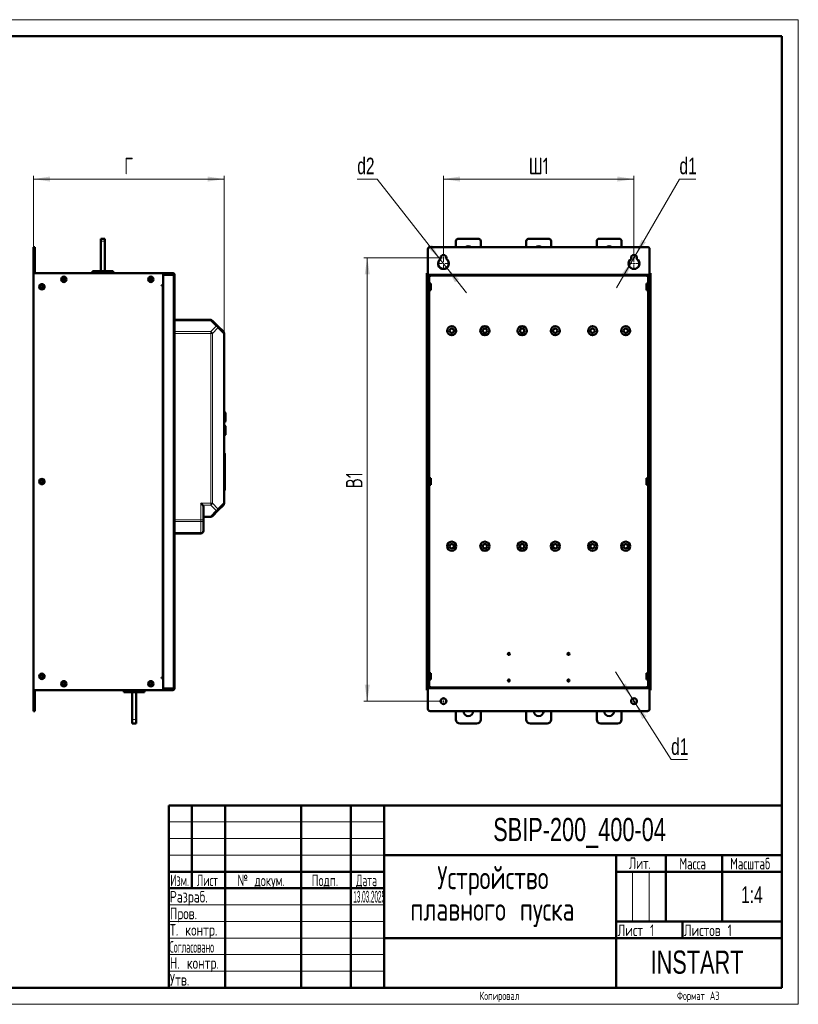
# Model space of a CAD drawing. Header units: millimetres. Extents: x 0 to 420, y 0 to 297.
# Tile 12 of 12: x 185 to 420, y 0 to 297. Entities that reach past the tile are written whole.
import ezdxf

# ---------------------------------------------------------------- set-up
doc = ezdxf.new("R2010")
doc.units = ezdxf.units.MM
doc.styles.add('SLDTEXTSTYLE0', font='TXT', dxfattribs={"width": 0.7, "bigfont": 'bigfont'})
doc.styles.add('SLDTEXTSTYLE1', font='TXT', dxfattribs={"width": 0.7})
doc.styles.add('SLDTEXTSTYLE2', font='TXT', dxfattribs={"width": 0.579176, "bigfont": 'bigfont'})
doc.styles.add('SLDTEXTSTYLE3', font='TXT', dxfattribs={"width": 0.646923, "bigfont": 'bigfont'})
doc.styles.add('SLDTEXTSTYLE4', font='TXT', dxfattribs={"width": 0.570891, "bigfont": 'bigfont'})
doc.styles.add('SLDTEXTSTYLE5', font='TXT', dxfattribs={"width": 0.585996, "bigfont": 'bigfont'})
doc.styles.add('SLDTEXTSTYLE6', font='TXT', dxfattribs={"width": 0.326651})
doc.styles.add('SLDTEXTSTYLE7', font='TXT', dxfattribs={"width": 0.485474, "bigfont": 'bigfont'})
doc.dimstyles.new('SLDDIMSTYLE0', dxfattribs={"dimtxt": 5, "dimasz": 5, "dimexe": 0, "dimexo": 0.0625, "dimgap": 1.25, "dimtad": 2, "dimdec": 1, "dimlfac": 4, "dimrnd": 1e-09, "dimzin": 12, "dimdsep": 46, "dimtxsty": 'SLDTEXTSTYLE1', "dimsah": 1, "dimcen": 0.09, "dimadec": 0, "dimazin": 3, "dimtfac": 1, "dimtdec": 3, "dimtofl": 0, "dimtmove": 0, "dimatfit": 3, "dimfxl": 0, "dimfrac": 2, "dimtolj": 1, "dimtzin": 12, "dimarcsym": 0})
doc.dimstyles.new('SLDDIMSTYLE1', dxfattribs={"dimtxt": 5, "dimasz": 5, "dimexe": 0, "dimexo": 0.0625, "dimgap": 1.25, "dimtad": 0, "dimtih": 1, "dimtoh": 1, "dimdec": 1, "dimlfac": 4, "dimrnd": 1e-09, "dimzin": 12, "dimdsep": 46, "dimtxsty": 'SLDTEXTSTYLE1', "dimsah": 1, "dimcen": 0, "dimadec": 0, "dimazin": 3, "dimtfac": 1, "dimtdec": 3, "dimtmove": 0, "dimatfit": 3, "dimfxl": 0, "dimfrac": 2, "dimtolj": 1, "dimtzin": 12, "dimarcsym": 0})

# ---------------------------------------------------------------- blocks, each defined once
blk = doc.blocks.new('SW_NOTE_0')
at = {"color": 0, "linetype": 'Continuous', "lineweight": 0, "char_height": 7, "attachment_point": 2, "style": 'SLDTEXTSTYLE0'}
for s, insert in [('Устройство', (21.44, 9)), ('плавного пуска', (21.31, -0.5))]:
    blk.add_mtext(s, dxfattribs=dict(at, insert=insert))
blk = doc.blocks.new('_D_2')
at = {"color": 7, "linetype": 'Continuous', "lineweight": 0}
for p, q in [((189.21, 228.44), (189.21, 249.93)), ((246.71, 202.38), (246.71, 249.93)), ((189.21, 248.93), (246.71, 248.93))]:
    blk.add_line(p, q, dxfattribs=at)
at = {"color": 7, "linetype": 'Continuous', "lineweight": 18}
for points in [[(189.21, 248.93), (194.21, 248.16), (194.21, 249.7)], [(246.71, 248.93), (241.71, 249.7), (241.71, 248.16)]]:
    blk.add_solid(points, dxfattribs=at)
at = {"color": 7, "linetype": 'Continuous', "lineweight": 18, "insert": (216.54, 255.38), "char_height": 5, "attachment_point": 1, "style": 'SLDTEXTSTYLE0'}
blk.add_mtext('Г', dxfattribs=at)
blk = doc.blocks.new('_D_3')
at = {"color": 7, "linetype": 'Continuous', "lineweight": 0}
for p, q in [((312.91, 226.32), (312.91, 249.93)), ((370.41, 226.32), (370.41, 249.93)), ((312.91, 248.93), (370.41, 248.93))]:
    blk.add_line(p, q, dxfattribs=at)
at = {"color": 7, "linetype": 'Continuous', "lineweight": 18}
for points in [[(312.91, 248.93), (317.91, 248.16), (317.91, 249.7)], [(370.41, 248.93), (365.41, 249.7), (365.41, 248.16)]]:
    blk.add_solid(points, dxfattribs=at)
at = {"color": 7, "linetype": 'Continuous', "lineweight": 18, "insert": (338.64, 255.38), "char_height": 5, "attachment_point": 1, "style": 'SLDTEXTSTYLE0'}
blk.add_mtext('Ш1', dxfattribs=at)
blk = doc.blocks.new('_D_4')
at = {"color": 7, "linetype": 'Continuous', "lineweight": 0}
for p, q in [((311.77, 225.18), (288.91, 225.18)), ((289.91, 225.18), (289.91, 91.43)), ((311.77, 91.43), (288.91, 91.43))]:
    blk.add_line(p, q, dxfattribs=at)
at = {"color": 7, "linetype": 'Continuous', "lineweight": 18}
for points in [[(289.91, 225.18), (289.14, 220.18), (290.68, 220.18)], [(289.91, 91.43), (290.68, 96.43), (289.14, 96.43)]]:
    blk.add_solid(points, dxfattribs=at)
at = {"color": 7, "linetype": 'Continuous', "lineweight": 18, "insert": (283.46, 155.64), "char_height": 5, "attachment_point": 1, "rotation": 90, "style": 'SLDTEXTSTYLE0'}
blk.add_mtext('В1', dxfattribs=at)
blk = doc.blocks.new('_D_5')
at = {"color": 7, "linetype": 'Continuous', "lineweight": 0}
for p, q in [((370.85, 225.94), (384.12, 248.93)), ((384.12, 248.93), (389.09, 248.93)), ((369.97, 224.42), (370.85, 225.94)), ((369.97, 224.42), (365.16, 216.1))]:
    blk.add_line(p, q, dxfattribs=at)
at = {"color": 7, "linetype": 'Continuous', "lineweight": 18}
for points in [[(370.85, 225.94), (374.01, 229.88), (372.68, 230.65)], [(369.97, 224.42), (366.81, 220.48), (368.14, 219.71)]]:
    blk.add_solid(points, dxfattribs=at)
at = {"color": 7, "linetype": 'Continuous', "lineweight": 18, "insert": (384.12, 255.38), "char_height": 5, "attachment_point": 1, "style": 'SLDTEXTSTYLE1'}
blk.add_mtext('d1', dxfattribs=at)
blk = doc.blocks.new('_D_6')
at = {"color": 7, "linetype": 'Continuous', "lineweight": 0}
for p, q in [((292.93, 248.93), (286.89, 248.93)), ((311.91, 224.71), (292.93, 248.93)), ((313.91, 222.15), (311.91, 224.71)), ((313.91, 222.15), (319.84, 214.58))]:
    blk.add_line(p, q, dxfattribs=at)
at = {"color": 7, "linetype": 'Continuous', "lineweight": 18}
for points in [[(311.91, 224.71), (309.43, 229.12), (308.22, 228.17)], [(313.91, 222.15), (316.39, 217.74), (317.6, 218.69)]]:
    blk.add_solid(points, dxfattribs=at)
at = {"color": 7, "linetype": 'Continuous', "lineweight": 18, "insert": (286.89, 255.38), "char_height": 5, "attachment_point": 1, "style": 'SLDTEXTSTYLE1'}
blk.add_mtext('d2', dxfattribs=at)
blk = doc.blocks.new('_D_7')
at = {"color": 7, "linetype": 'Continuous', "lineweight": 0}
for p, q in [((369.94, 92.17), (364.79, 100.29)), ((369.94, 92.17), (370.88, 90.69)), ((370.88, 90.69), (381.61, 73.8)), ((381.61, 73.8), (386.58, 73.8))]:
    blk.add_line(p, q, dxfattribs=at)
at = {"color": 7, "linetype": 'Continuous', "lineweight": 18}
for points in [[(369.94, 92.17), (367.91, 96.8), (366.61, 95.98)], [(370.88, 90.69), (372.91, 86.06), (374.21, 86.88)]]:
    blk.add_solid(points, dxfattribs=at)
at = {"color": 7, "linetype": 'Continuous', "lineweight": 18, "insert": (381.61, 80.24), "char_height": 5, "attachment_point": 1, "style": 'SLDTEXTSTYLE1'}
blk.add_mtext('d1', dxfattribs=at)
blk = doc.blocks.new('SW_CENTERMARKSYMBOL_6')
at = {"color": 0, "linetype": 'Continuous', "lineweight": 18}
for p, q in [((-0.5, 0), (-1.125, 0)), ((0, 0), (-0.25, 0)), ((0, 0.5), (0, 1.125)), ((0, 0), (0, 0.25)), ((0, 0), (0, -0.25)), ((0, 0), (0.25, 0)), ((0.5, 0), (1.125, 0)), ((0, -0.5), (0, -1.125))]:
    blk.add_line(p, q, dxfattribs=at)
blk = doc.blocks.new('SW_CENTERMARKSYMBOL_7')
at = {"color": 0, "linetype": 'Continuous', "lineweight": 18}
for p, q in [((-0.5, 0), (-1.125, 0)), ((0, 0), (-0.25, 0)), ((0, 0.5), (0, 1.125)), ((0, 0), (0, 0.25)), ((0, 0), (0, -0.25)), ((0, 0), (0.25, 0)), ((0.5, 0), (1.125, 0)), ((0, -0.5), (0, -1.125))]:
    blk.add_line(p, q, dxfattribs=at)
blk = doc.blocks.new('SW_CENTERMARKSYMBOL_8')
at = {"color": 0, "linetype": 'Continuous', "lineweight": 18}
for p, q in [((-0.5, 0), (-1.125, 0)), ((0, 0), (-0.25, 0)), ((0, 0.5), (0, 1.125)), ((0, 0), (0, 0.25)), ((0, 0), (0, -0.25)), ((0, 0), (0.25, 0)), ((0.5, 0), (1.125, 0)), ((0, -0.5), (0, -1.125))]:
    blk.add_line(p, q, dxfattribs=at)
blk = doc.blocks.new('SW_CENTERMARKSYMBOL_9')
at = {"color": 0, "linetype": 'Continuous', "lineweight": 18}
for p, q in [((-0.5, 0), (-1.875, 0)), ((0, 0), (-0.25, 0)), ((0, 0.5), (0, 1.875)), ((0, 0), (0, 0.25)), ((0, 0), (0, -0.25)), ((0, 0), (0.25, 0)), ((0.5, 0), (1.875, 0)), ((0, -0.5), (0, -1.875))]:
    blk.add_line(p, q, dxfattribs=at)
blk = doc.blocks.new('SW_CENTERMARKSYMBOL_10')
at = {"color": 0, "linetype": 'Continuous', "lineweight": 18}
for p, q in [((-0.5, 0), (-1.125, 0)), ((0, 0), (-0.25, 0)), ((0, 0.5), (0, 1.125)), ((0, 0), (0, 0.25)), ((0, 0), (0, -0.25)), ((0, 0), (0.25, 0)), ((0.5, 0), (1.125, 0)), ((0, -0.5), (0, -1.125))]:
    blk.add_line(p, q, dxfattribs=at)
blk = doc.blocks.new('SW_CENTERMARKSYMBOL_11')
at = {"color": 0, "linetype": 'Continuous', "lineweight": 18}
for p, q in [((-0.5, 0), (-1.875, 0)), ((0, 0), (-0.25, 0)), ((0, 0.5), (0, 1.875)), ((0, 0), (0, 0.25)), ((0, 0), (0, -0.25)), ((0, 0), (0.25, 0)), ((0.5, 0), (1.875, 0)), ((0, -0.5), (0, -1.875))]:
    blk.add_line(p, q, dxfattribs=at)

msp = doc.modelspace()

# ---------------------------------------------------------------- linework, layer by layer
at = {"color": 7, "linetype": 'Continuous', "lineweight": 18}
for p, q in [((0, 297), (420, 297)), ((420, 297), (420, 0)), ((230, 55), (295, 55)), ((230, 50), (295, 50)), ((230, 45), (295, 45)), ((370, 40), (370, 25)), ((375, 40), (375, 25)), ((230, 30), (295, 30)), ((230, 25), (295, 25)), ((230, 20), (295, 20)), ((230, 15), (295, 15)), ((230, 10), (295, 10)), ((0, 0), (420, 0))]:
    msp.add_line(p, q, dxfattribs=at)
at = {"color": 7, "linetype": 'Continuous', "lineweight": 50}
for p, q in [((415, 292), (20, 292)), ((415, 5), (415, 292)), ((209.464, 230.931), (210.714, 230.931)), ((209.464, 230.931), (209.464, 230.181)), ((209.464, 230.181), (209.464, 221.181)), ((210.714, 230.181), (210.714, 230.931)), ((210.714, 221.181), (210.714, 230.181)), ((316.659, 228.431), (316.659, 230.181)), ((317.409, 230.931), (323.409, 230.931)), ((324.159, 230.181), (324.159, 228.431)), ((337.909, 228.431), (337.909, 230.181)), ((338.659, 230.931), (344.659, 230.931)), ((345.409, 230.181), (345.409, 228.431)), ((359.159, 228.431), (359.159, 230.181)), ((359.909, 230.931), (365.909, 230.931)), ((366.659, 230.181), (366.659, 228.431)), ((189.589, 228.431), (189.214, 228.431)), ((189.214, 228.431), (189.214, 227.806)), ((189.214, 220.556), (189.214, 227.806)), ((189.589, 228.431), (189.589, 227.806)), ((189.589, 227.806), (189.589, 220.556)), ((308.222, 227.806), (308.222, 220.231)), ((374.472, 228.431), (308.847, 228.431)), ((375.097, 220.231), (375.097, 227.806)), ((312.034, 224.8), (312.034, 225.181)), ((313.784, 225.181), (313.784, 224.8)), ((369.534, 224.8), (369.534, 225.181)), ((371.284, 225.181), (371.284, 224.8)), ((189.214, 220.556), (228.339, 220.556)), ((189.214, 94.806), (189.214, 220.556)), ((206.964, 220.556), (206.964, 221.181)), ((213.214, 221.181), (206.964, 221.181)), ((213.214, 221.181), (213.214, 220.556)), ((214.248, 220.556), (214.248, 220.581)), ((214.283, 220.556), (214.283, 220.581)), ((214.387, 220.581), (214.283, 220.581)), ((214.387, 220.556), (214.387, 220.581)), ((214.488, 220.556), (214.488, 220.581)), ((215.55, 220.581), (214.488, 220.581)), ((215.55, 220.556), (215.55, 220.581)), ((216.196, 220.556), (216.196, 220.581)), ((216.783, 220.581), (216.783, 220.556)), ((216.818, 220.581), (216.814, 220.581)), ((216.818, 220.556), (216.818, 220.581)), ((231.289, 220.556), (228.339, 220.556)), ((228.339, 220.556), (228.339, 220.079)), ((228.339, 220.256), (231.289, 220.256)), ((228.339, 220.079), (231.289, 220.079)), ((228.339, 95.282), (228.339, 220.079)), ((228.639, 220.131), (228.639, 220.079)), ((231.289, 220.256), (231.289, 220.556)), ((231.414, 220.131), (231.714, 220.131)), ((231.714, 220.131), (231.714, 95.231)), ((307.909, 220.079), (307.922, 220.079)), ((307.909, 220.079), (307.909, 95.282)), ((307.922, 220.556), (307.922, 94.806)), ((307.922, 220.556), (308.222, 220.556)), ((308.222, 94.806), (308.222, 220.556)), ((375.097, 219.806), (308.222, 219.806)), ((375.397, 220.556), (375.097, 220.556)), ((375.097, 220.556), (375.097, 94.806)), ((375.397, 94.806), (375.397, 220.556)), ((375.409, 220.079), (375.397, 220.079)), ((375.409, 95.282), (375.409, 220.079)), ((228.339, 216.956), (227.839, 216.956)), ((227.839, 216.956), (227.839, 216.806)), ((308.834, 219.618), (308.222, 219.618)), ((308.222, 219.431), (308.222, 95.931)), ((308.222, 219.431), (308.597, 219.431)), ((308.284, 219.431), (308.284, 219.618)), ((308.584, 219.618), (308.584, 219.431)), ((308.597, 219.431), (308.597, 95.931)), ((308.597, 219.431), (308.647, 219.431)), ((309.097, 217.418), (308.597, 217.418)), ((308.647, 219.431), (308.834, 219.431)), ((308.834, 219.431), (308.834, 219.618)), ((309.097, 215.443), (309.097, 217.418)), ((374.722, 217.418), (374.222, 217.418)), ((374.222, 217.418), (374.222, 216.431)), ((375.097, 219.618), (374.484, 219.618)), ((374.484, 219.618), (374.484, 219.431)), ((374.484, 219.431), (374.672, 219.431)), ((374.722, 219.431), (374.672, 219.431)), ((374.722, 95.931), (374.722, 219.431)), ((375.097, 219.431), (374.722, 219.431)), ((374.734, 219.431), (374.734, 219.618)), ((375.034, 219.618), (375.034, 219.431)), ((375.097, 95.931), (375.097, 219.431)), ((227.839, 216.806), (227.989, 216.806)), ((228.339, 216.806), (227.989, 216.806)), ((308.597, 215.443), (309.097, 215.443)), ((374.222, 216.431), (374.222, 215.443)), ((374.222, 215.443), (374.722, 215.443)), ((231.714, 206.431), (242.653, 206.431)), ((243.183, 206.211), (244.839, 204.556)), ((244.839, 204.556), (246.494, 202.9)), ((246.714, 202.37), (246.714, 151.116)), ((246.716, 197.318), (246.714, 197.318)), ((246.716, 196.131), (246.716, 195.6)), ((246.714, 195.6), (246.716, 195.6)), ((246.716, 192.231), (246.714, 192.231)), ((246.716, 192.231), (246.716, 191.731)), ((246.716, 191.731), (246.716, 186.933)), ((246.714, 184.231), (246.716, 184.231)), ((246.716, 186.757), (246.716, 184.731)), ((246.716, 184.731), (246.716, 184.231)), ((246.97, 178.565), (246.714, 178.578)), ((246.714, 175.683), (246.97, 175.696)), ((247.089, 177.331), (247.114, 177.331)), ((247.089, 176.881), (247.114, 176.881)), ((246.97, 174.565), (246.714, 174.578)), ((246.714, 171.683), (246.97, 171.696)), ((246.716, 170.911), (246.714, 170.911)), ((246.716, 170.911), (246.716, 170.381)), ((246.714, 169.193), (246.716, 169.193)), ((246.964, 166.095), (246.714, 166.095)), ((246.964, 161.781), (246.714, 161.781)), ((246.964, 157.974), (246.714, 157.974)), ((309.097, 158.668), (308.597, 158.668)), ((309.097, 156.693), (309.097, 158.668)), ((374.722, 158.668), (374.222, 158.668)), ((374.222, 158.668), (374.222, 157.681)), ((374.222, 157.681), (374.222, 156.693)), ((246.714, 155.14), (246.964, 155.14)), ((308.597, 156.693), (309.097, 156.693)), ((374.222, 156.693), (374.722, 156.693)), ((240.464, 150.056), (240.464, 146.116)), ((244.839, 148.931), (243.183, 147.275)), ((246.494, 150.586), (244.839, 148.931)), ((242.653, 147.056), (240.464, 147.056)), ((240.464, 146.116), (240.464, 142.806)), ((231.714, 142.056), (239.714, 142.056)), ((227.989, 98.556), (227.839, 98.556)), ((227.839, 98.556), (227.839, 98.406)), ((227.839, 98.406), (228.339, 98.406)), ((227.989, 98.556), (228.339, 98.556)), ((309.097, 99.918), (308.597, 99.918)), ((309.097, 97.943), (309.097, 99.918)), ((374.722, 99.918), (374.222, 99.918)), ((374.222, 99.918), (374.222, 98.931)), ((374.222, 98.931), (374.222, 97.943)), ((231.289, 95.282), (228.339, 95.282)), ((228.339, 95.282), (228.339, 94.806)), ((228.339, 95.106), (231.289, 95.106)), ((231.289, 94.806), (231.289, 95.106)), ((231.414, 95.231), (231.714, 95.231)), ((307.909, 95.282), (307.922, 95.282)), ((308.222, 95.931), (308.597, 95.931)), ((308.222, 95.743), (308.834, 95.743)), ((308.222, 95.556), (375.097, 95.556)), ((308.222, 95.131), (308.222, 89.056)), ((308.284, 95.743), (308.284, 95.931)), ((308.584, 95.931), (308.584, 95.743)), ((308.597, 97.943), (309.097, 97.943)), ((308.597, 95.931), (308.647, 95.931)), ((308.834, 95.931), (308.647, 95.931)), ((308.834, 95.743), (308.834, 95.931)), ((374.222, 97.943), (374.722, 97.943)), ((374.484, 95.931), (374.484, 95.743)), ((374.672, 95.931), (374.484, 95.931)), ((374.484, 95.743), (375.097, 95.743)), ((374.722, 95.931), (374.672, 95.931)), ((375.097, 95.931), (374.722, 95.931)), ((374.734, 95.743), (374.734, 95.931)), ((375.034, 95.931), (375.034, 95.743)), ((375.097, 89.056), (375.097, 95.131)), ((375.409, 95.282), (375.397, 95.282)), ((228.339, 94.806), (189.214, 94.806)), ((189.214, 89.056), (189.214, 94.806)), ((189.589, 94.806), (189.589, 89.056)), ((216.464, 94.181), (216.464, 94.806)), ((216.464, 94.181), (222.714, 94.181)), ((218.964, 85.931), (218.964, 94.181)), ((220.214, 94.181), (220.214, 85.931)), ((222.714, 94.806), (222.714, 94.181)), ((223.748, 94.806), (223.748, 94.781)), ((224.36, 94.806), (224.36, 94.781)), ((224.36, 94.781), (226.062, 94.781)), ((226.179, 94.806), (226.179, 94.781)), ((226.179, 94.781), (226.283, 94.781)), ((226.283, 94.806), (226.283, 94.781)), ((228.339, 94.806), (231.289, 94.806)), ((307.922, 94.806), (308.222, 94.806)), ((375.397, 94.806), (375.097, 94.806)), ((189.214, 89.056), (189.214, 88.431)), ((189.214, 88.431), (189.589, 88.431)), ((189.589, 89.056), (189.589, 88.431)), ((308.847, 88.431), (374.472, 88.431)), ((316.659, 88.431), (316.659, 85.931)), ((324.159, 85.931), (324.159, 88.431)), ((337.909, 88.431), (337.909, 85.931)), ((345.409, 85.931), (345.409, 88.431)), ((359.159, 88.431), (359.159, 85.931)), ((366.659, 85.931), (366.659, 88.431)), ((218.964, 84.681), (218.964, 85.931)), ((218.964, 84.681), (220.214, 84.681)), ((220.214, 84.681), (220.214, 85.931)), ((317.909, 84.681), (322.909, 84.681)), ((339.159, 84.681), (344.159, 84.681)), ((360.409, 84.681), (365.409, 84.681)), ((230, 60), (415, 60)), ((230, 60), (230, 5)), ((237, 35), (237, 60)), ((247, 60), (247, 5)), ((270, 60), (270, 5)), ((285, 60), (285, 5)), ((295, 60), (295, 5)), ((295, 45), (415, 45)), ((365, 45), (365, 5)), ((380, 45), (380, 25)), ((397, 45), (397, 25)), ((230, 40), (295, 40)), ((365, 40), (415, 40)), ((230, 35), (295, 35)), ((365, 25), (415, 25)), ((385, 25), (385, 20)), ((295, 20), (415, 20)), ((20, 5), (415, 5))]:
    msp.add_line(p, q, dxfattribs=at)
at = {"color": 9, "linetype": 'Continuous', "lineweight": 18}
for p, q in [((209.464, 230.181), (210.714, 230.181)), ((189.214, 227.806), (189.589, 227.806)), ((231.289, 220.079), (231.289, 95.282)), ((375.097, 220.231), (308.222, 220.231)), ((308.222, 219.756), (375.097, 219.756)), ((308.647, 217.418), (308.647, 219.431)), ((374.672, 219.431), (374.672, 217.418)), ((227.989, 98.556), (227.989, 216.806)), ((308.647, 158.668), (308.647, 215.443)), ((374.672, 215.443), (374.672, 158.668)), ((242.653, 206.211), (231.714, 206.211)), ((242.653, 206.211), (244.308, 204.556)), ((231.714, 202.9), (242.653, 202.9)), ((242.653, 202.37), (231.714, 202.37)), ((244.308, 204.556), (242.653, 202.9)), ((242.653, 202.37), (242.653, 151.116)), ((243.183, 202.37), (242.653, 202.37)), ((244.839, 204.025), (243.183, 202.37)), ((243.183, 202.37), (243.183, 151.116)), ((246.494, 202.37), (244.839, 204.025)), ((246.494, 202.37), (246.494, 151.116)), ((246.714, 196.131), (246.716, 196.131)), ((246.714, 191.731), (246.716, 191.731)), ((246.716, 184.731), (246.714, 184.731)), ((246.97, 175.696), (246.97, 178.565)), ((246.97, 173.131), (246.97, 174.565)), ((246.97, 171.696), (246.97, 173.131)), ((246.716, 170.381), (246.714, 170.381)), ((246.964, 156.283), (246.714, 156.283)), ((308.647, 99.918), (308.647, 156.693)), ((374.672, 156.693), (374.672, 99.918)), ((239.714, 151.116), (242.653, 151.116)), ((239.714, 146.116), (239.714, 151.116)), ((242.653, 150.586), (240.244, 150.586)), ((242.653, 151.116), (243.183, 151.116)), ((242.653, 150.586), (244.308, 148.931)), ((244.308, 148.931), (242.653, 147.275)), ((243.183, 151.116), (244.839, 149.461)), ((244.839, 149.461), (246.494, 151.116)), ((231.714, 146.116), (239.714, 146.116)), ((231.714, 145.586), (239.714, 145.586)), ((239.714, 146.116), (240.464, 146.116)), ((239.714, 145.586), (239.714, 142.275)), ((242.653, 147.275), (240.464, 147.275)), ((231.714, 142.275), (239.714, 142.275)), ((375.097, 95.606), (308.222, 95.606)), ((308.222, 95.131), (375.097, 95.131)), ((308.647, 95.931), (308.647, 97.943)), ((374.672, 97.943), (374.672, 95.931)), ((226.062, 94.806), (226.062, 94.781)), ((189.589, 89.056), (189.214, 89.056)), ((220.214, 85.931), (218.964, 85.931))]:
    msp.add_line(p, q, dxfattribs=at)
at = {"color": 7, "linetype": 'Continuous', "lineweight": 50, "flags": 128}
msp.add_lwpolyline([(228.339, 220.131), (228.347, 220.214), (228.357, 220.256)], dxfattribs=at)
at = {"color": 7, "linetype": 'Continuous', "lineweight": 50}
for centre, radius in [((191.714, 216.431), 0.812), ((191.714, 216.431), 0.562), ((191.714, 216.431), 0.412), ((198.339, 218.681), 0.812), ((198.339, 218.681), 0.563), ((198.339, 218.681), 0.4), ((224.589, 218.681), 0.812), ((224.589, 218.681), 0.562), ((224.589, 218.681), 0.4), ((315.409, 203.181), 1.375), ((315.409, 203.181), 0.65), ((325.409, 203.181), 1.375), ((325.409, 203.181), 0.65), ((336.659, 203.181), 1.375), ((336.659, 203.181), 0.65), ((346.659, 203.181), 1.375), ((346.659, 203.181), 0.65), ((357.909, 203.181), 1.375), ((357.909, 203.181), 0.65), ((367.909, 203.181), 1.375), ((367.909, 203.181), 0.65), ((191.714, 157.681), 0.813), ((191.714, 157.681), 0.562), ((191.714, 157.681), 0.412), ((315.409, 138.181), 1.375), ((315.409, 138.181), 0.65), ((325.409, 138.181), 1.375), ((325.409, 138.181), 0.65), ((336.659, 138.181), 1.375), ((336.659, 138.181), 0.65), ((346.659, 138.181), 1.375), ((346.659, 138.181), 0.65), ((357.909, 138.181), 1.375), ((357.909, 138.181), 0.65), ((367.909, 138.181), 1.375), ((367.909, 138.181), 0.65), ((332.659, 105.681), 0.312), ((350.659, 105.681), 0.312), ((191.714, 98.931), 0.812), ((191.714, 98.931), 0.562), ((191.714, 98.931), 0.412), ((198.339, 96.681), 0.813), ((198.339, 96.681), 0.562), ((198.339, 96.681), 0.4), ((224.589, 96.681), 0.813), ((224.589, 96.681), 0.562), ((224.589, 96.681), 0.4), ((332.659, 97.681), 0.313), ((350.659, 97.681), 0.312), ((312.909, 91.431), 0.875), ((370.409, 91.431), 0.875)]:
    msp.add_circle(centre, radius, dxfattribs=at)
for centre, radius, start, end in [((317.409, 230.181), 0.75, 90, 180), ((323.409, 230.181), 0.75, 0, 90), ((338.659, 230.181), 0.75, 90, 180), ((344.659, 230.181), 0.75, 0, 90), ((359.909, 230.181), 0.75, 90, 180), ((365.909, 230.181), 0.75, 0, 90), ((308.847, 227.806), 0.625, 90, 180), ((312.909, 225.181), 0.875, 0, 180), ((320.409, 227.181), 1.5, 56.44269, 123.55731), ((341.659, 227.181), 1.5, 56.44269, 123.55731), ((362.909, 227.181), 1.5, 56.44269, 123.55731), ((370.409, 225.181), 0.875, 0, 180), ((374.472, 227.806), 0.625, 0, 90), ((312.909, 223.431), 1.625, 122.57897, 57.42103), ((370.409, 223.431), 1.625, 122.57897, 57.42103), ((228.389, 220.106), 0.05, 180, 212.38013), ((228.764, 220.131), 0.125, 90, 180), ((242.653, 205.681), 0.75, 45, 90), ((245.964, 202.37), 0.75, 0, 45), ((246.964, 178.44), 0.125, 0, 87), ((246.964, 175.821), 0.125, 273, 0), ((246.964, 174.44), 0.125, 0, 87), ((246.964, 171.821), 0.125, 273, 0), ((245.964, 151.116), 0.75, 315, 360), ((242.653, 147.806), 0.75, 270, 315.00001), ((239.714, 142.806), 0.75, 270, 360), ((228.389, 95.256), 0.05, 147.61987, 180), ((308.847, 89.056), 0.625, 180, 270), ((320.409, 88.431), 1.5, 180, 0), ((341.659, 88.431), 1.5, 180, 0), ((362.909, 88.431), 1.5, 180, 0), ((374.472, 89.056), 0.625, 270, 0), ((317.909, 85.931), 1.25, 180, 270), ((322.909, 85.931), 1.25, 270, 0), ((339.159, 85.931), 1.25, 180, 270), ((344.159, 85.931), 1.25, 270, 0), ((360.409, 85.931), 1.25, 180, 270), ((365.409, 85.931), 1.25, 270, 0)]:
    msp.add_arc(centre, radius, start, end, dxfattribs=at)
at = {"color": 9, "linetype": 'Continuous', "lineweight": 18}
for centre, radius, start, end in [((244.458, 204.29), 0.464, 325.14306, 34.85694), ((243.744, 150.025), 1.232, 297.27378, 332.72622)]:
    msp.add_arc(centre, radius, start, end, dxfattribs=at)
at = {"color": 7, "linetype": 'Continuous', "lineweight": 50}
for points, knots in [([(214.488, 220.581), (214.473, 220.581), (214.444, 220.581), (214.407, 220.581), (214.39, 220.581), (214.388, 220.581), (214.387, 220.581)], [0, 0, 0, 0, 0.2689364, 0.5392011, 0.8080127, 1, 1, 1, 1]), ([(216.196, 220.581), (216.179, 220.581), (216.096, 220.581), (215.943, 220.581), (215.753, 220.581), (215.608, 220.581), (215.569, 220.581), (215.55, 220.581)], [0, 0, 0, 0, 0.0548545, 0.2760399, 0.4993477, 0.755875, 1, 1, 1, 1]), ([(216.783, 220.581), (216.783, 220.581), (216.782, 220.581), (216.766, 220.581), (216.704, 220.581), (216.597, 220.581), (216.481, 220.581), (216.346, 220.581), (216.258, 220.581), (216.196, 220.581)], [0, 0, 0, 0, 0.0481792, 0.2416914, 0.4360999, 0.5912494, 0.7472549, 0.8210404, 1, 1, 1, 1]), ([(247.089, 177.131), (247.089, 177.295), (247.089, 177.549), (247.089, 177.854), (247.089, 178.063), (247.089, 178.232), (247.089, 178.396), (247.089, 178.422), (247.089, 178.44)], [0, 0, 0, 0, 0.2394568, 0.3683607, 0.5, 0.6316393, 0.7605432, 1, 1, 1, 1]), ([(247.089, 175.821), (247.089, 175.839), (247.089, 175.866), (247.089, 176.029), (247.089, 176.198), (247.089, 176.408), (247.089, 176.713), (247.089, 176.966), (247.089, 177.131)], [0, 0, 0, 0, 0.2394568, 0.3683607, 0.5, 0.6316393, 0.7605432, 1, 1, 1, 1]), ([(247.089, 173.131), (247.089, 173.295), (247.089, 173.549), (247.089, 173.854), (247.089, 174.063), (247.089, 174.232), (247.089, 174.396), (247.089, 174.422), (247.089, 174.44)], [0, 0, 0, 0, 0.2394568, 0.3683607, 0.5, 0.6316393, 0.7605432, 1, 1, 1, 1]), ([(247.089, 171.821), (247.089, 171.839), (247.089, 171.866), (247.089, 172.029), (247.089, 172.198), (247.089, 172.408), (247.089, 172.713), (247.089, 172.966), (247.089, 173.131)], [0, 0, 0, 0, 0.2394568, 0.3683607, 0.5, 0.6316393, 0.7605432, 1, 1, 1, 1]), ([(247.114, 173.567), (247.114, 173.582), (247.114, 173.603), (247.114, 173.624), (247.114, 173.63)], [0, 0, 0, 0, 0.7459548, 1, 1, 1, 1]), ([(246.964, 166.076), (246.964, 166.082), (246.964, 166.106), (246.964, 165.989), (246.964, 165.744), (246.964, 165.407), (246.964, 164.857), (246.964, 164.088), (246.964, 163.42), (246.964, 162.88), (246.964, 162.443), (246.964, 162.103), (246.964, 161.915), (246.964, 161.868)], [0, 0, 0, 0, 0.0439483, 0.1953701, 0.2721675, 0.3488549, 0.4856961, 0.6044659, 0.7346037, 0.8032988, 0.8720627, 0.9679092, 1, 1, 1, 1]), ([(246.964, 161.781), (246.964, 161.622), (246.964, 161.219), (246.964, 160.544), (246.964, 159.835), (246.964, 159.205), (246.964, 158.582), (246.964, 158.2), (246.964, 157.974)], [0, 0, 0, 0, 0.1250906, 0.3179914, 0.510708, 0.6533693, 0.7958207, 1, 1, 1, 1]), ([(246.964, 157.974), (246.964, 157.842), (246.964, 157.471), (246.964, 156.867), (246.964, 156.497), (246.964, 156.283)], [0, 0, 0, 0, 0.1892578, 0.5302376, 1, 1, 1, 1]), ([(246.964, 156.283), (246.964, 156.205), (246.964, 155.97), (246.964, 155.653), (246.964, 155.358), (246.964, 155.144), (246.964, 155.168), (246.964, 155.175)], [0, 0, 0, 0, 0.1148571, 0.3461682, 0.577647, 0.8651323, 1, 1, 1, 1]), ([(240.244, 150.586), (240.165, 150.665), (240, 150.83), (239.811, 151.018), (239.714, 151.116)], [0, 0, 0, 0, 0.4814571, 1, 1, 1, 1]), ([(240.244, 150.586), (240.307, 150.507), (240.438, 150.342), (240.455, 150.153), (240.464, 150.056)], [0, 0, 0, 0, 0.4814571, 1, 1, 1, 1]), ([(226.062, 94.781), (226.079, 94.781), (226.106, 94.781), (226.141, 94.781), (226.163, 94.781), (226.177, 94.781), (226.178, 94.781), (226.179, 94.781)], [0, 0, 0, 0, 0.246037, 0.3947302, 0.5449253, 0.7176784, 1, 1, 1, 1])]:
    msp.add_open_spline(points, degree=3, knots=knots, dxfattribs=at)
for points in [[(231.289, 220.556), (231.344, 220.549), (231.456, 220.536), (231.596, 220.438), (231.694, 220.298), (231.707, 220.186), (231.714, 220.131)], [(231.414, 220.131), (231.412, 220.147), (231.408, 220.18), (231.379, 220.221), (231.338, 220.25), (231.305, 220.254), (231.289, 220.256)], [(231.714, 220.131), (231.707, 220.126), (231.694, 220.118), (231.596, 220.105), (231.456, 220.092), (231.344, 220.083), (231.289, 220.079)], [(231.289, 220.079), (231.305, 220.083), (231.338, 220.092), (231.379, 220.105), (231.408, 220.118), (231.412, 220.126), (231.414, 220.131)], [(231.289, 95.282), (231.344, 95.278), (231.456, 95.269), (231.596, 95.257), (231.694, 95.244), (231.707, 95.235), (231.714, 95.231)], [(231.414, 95.231), (231.412, 95.235), (231.408, 95.244), (231.379, 95.257), (231.338, 95.269), (231.305, 95.278), (231.289, 95.282)], [(231.289, 95.106), (231.305, 95.108), (231.338, 95.111), (231.379, 95.14), (231.408, 95.181), (231.412, 95.214), (231.414, 95.231)], [(231.714, 95.231), (231.707, 95.175), (231.694, 95.064), (231.596, 94.923), (231.456, 94.825), (231.344, 94.812), (231.289, 94.806)]]:
    msp.add_open_spline(points, degree=3, dxfattribs=at)
at = {"color": 9, "linetype": 'Continuous', "lineweight": 18}
for points in [[(242.653, 206.211), (242.653, 206.244), (242.653, 206.309), (242.653, 206.377), (242.653, 206.422), (242.653, 206.428), (242.653, 206.431)], [(243.183, 206.211), (243.153, 206.234), (243.092, 206.281), (242.962, 206.299), (242.813, 206.281), (242.706, 206.234), (242.653, 206.211)], [(242.653, 202.37), (242.653, 202.419), (242.653, 202.517), (242.653, 202.659), (242.653, 202.79), (242.653, 202.864), (242.653, 202.9)], [(242.653, 202.9), (242.706, 202.87), (242.813, 202.81), (242.962, 202.679), (243.092, 202.53), (243.153, 202.423), (243.183, 202.37)], [(244.308, 204.556), (244.362, 204.579), (244.469, 204.625), (244.617, 204.644), (244.748, 204.625), (244.808, 204.579), (244.839, 204.556)], [(244.839, 204.025), (244.808, 204.079), (244.748, 204.186), (244.617, 204.335), (244.469, 204.465), (244.362, 204.525), (244.308, 204.556)], [(246.494, 202.37), (246.517, 202.423), (246.564, 202.53), (246.582, 202.679), (246.564, 202.81), (246.517, 202.87), (246.494, 202.9)], [(246.714, 202.37), (246.711, 202.37), (246.705, 202.37), (246.66, 202.37), (246.592, 202.37), (246.527, 202.37), (246.494, 202.37)], [(242.653, 150.586), (242.653, 150.623), (242.653, 150.696), (242.653, 150.828), (242.653, 150.969), (242.653, 151.067), (242.653, 151.116)], [(243.183, 151.116), (243.153, 151.063), (243.092, 150.956), (242.962, 150.807), (242.813, 150.677), (242.706, 150.616), (242.653, 150.586)], [(244.839, 148.931), (244.808, 148.907), (244.748, 148.861), (244.617, 148.842), (244.469, 148.861), (244.362, 148.907), (244.308, 148.931)], [(244.839, 149.461), (244.862, 149.407), (244.908, 149.301), (244.927, 149.152), (244.908, 149.021), (244.862, 148.961), (244.839, 148.931)], [(246.494, 150.586), (246.517, 150.616), (246.564, 150.677), (246.582, 150.807), (246.564, 150.956), (246.517, 151.063), (246.494, 151.116)], [(246.494, 151.116), (246.527, 151.116), (246.592, 151.116), (246.66, 151.116), (246.705, 151.116), (246.711, 151.116), (246.714, 151.116)], [(239.714, 145.586), (239.714, 145.623), (239.714, 145.696), (239.714, 145.828), (239.714, 145.969), (239.714, 146.067), (239.714, 146.116)], [(240.464, 146.116), (240.452, 146.047), (240.43, 145.908), (240.256, 145.733), (240.008, 145.61), (239.812, 145.594), (239.714, 145.586)], [(242.653, 147.275), (242.706, 147.252), (242.813, 147.206), (242.962, 147.187), (243.092, 147.206), (243.153, 147.252), (243.183, 147.275)], [(242.653, 147.056), (242.653, 147.058), (242.653, 147.064), (242.653, 147.109), (242.653, 147.177), (242.653, 147.243), (242.653, 147.275)], [(239.714, 142.275), (239.812, 142.283), (240.008, 142.299), (240.256, 142.422), (240.43, 142.597), (240.452, 142.736), (240.464, 142.806)], [(239.714, 142.056), (239.714, 142.058), (239.714, 142.064), (239.714, 142.109), (239.714, 142.177), (239.714, 142.243), (239.714, 142.275)]]:
    msp.add_open_spline(points, degree=3, dxfattribs=at)

# ---------------------------------------------------------------- block references
at = {"color": 7, "linetype": 'Continuous', "lineweight": 0}
for name, p in [('SW_CENTERMARKSYMBOL_8', (312.909, 225.181)), ('SW_CENTERMARKSYMBOL_10', (370.409, 225.181)), ('SW_CENTERMARKSYMBOL_9', (312.909, 223.431)), ('SW_CENTERMARKSYMBOL_11', (370.409, 223.431)), ('SW_CENTERMARKSYMBOL_6', (312.909, 91.431)), ('SW_CENTERMARKSYMBOL_7', (370.409, 91.431)), ('SW_NOTE_0', (306.381, 32.708))]:
    msp.add_blockref(name, p, dxfattribs=at)

# ---------------------------------------------------------------- texts
for s, insert, char_height, attachment_point, style in [('SBIP-200_400-04', (353.974, 56.22), 7, 2, 'SLDTEXTSTYLE1'), ('Масштаб', (405.462, 44.184), 3.5, 2, 'SLDTEXTSTYLE3'), ('Лит.', (372.202, 44.313), 3.5, 2, 'SLDTEXTSTYLE3'), ('Масса', (388.11, 44.184), 3.5, 2, 'SLDTEXTSTYLE3'), ('Изм.', (233.293, 39.127), 3.5, 2, 'SLDTEXTSTYLE5'), ('Лист', (241.677, 39.127), 3.5, 2, 'SLDTEXTSTYLE2'), ('№ докум.', (257.889, 39.127), 3.5, 2, 'SLDTEXTSTYLE3'), ('Подп.', (277.122, 39.127), 3.5, 2, 'SLDTEXTSTYLE3'), ('Дата', (289.693, 39.127), 3.5, 2, 'SLDTEXTSTYLE4'), ('Разраб.', (230.332, 34.196), 3.5, 1, 'SLDTEXTSTYLE0'), ('13.03.2025', (285.709, 34.205), 3.5, 1, 'SLDTEXTSTYLE6'), ('1:4', (405.99, 35.546), 5, 2, 'SLDTEXTSTYLE1'), ('Пров.', (230.332, 29.139), 3.5, 1, 'SLDTEXTSTYLE0'), ('Т. контр.', (230.332, 24.196), 3.5, 1, 'SLDTEXTSTYLE0'), ('Лист 1', (365.466, 24.06), 3.5, 1, 'SLDTEXTSTYLE0'), ('Листов 1', (385.466, 24.06), 3.5, 1, 'SLDTEXTSTYLE0'), ('Согласовано', (230.303, 19.073), 3.5, 1, 'SLDTEXTSTYLE7'), ('INSTART', (389.435, 16.22), 7, 2, 'SLDTEXTSTYLE1'), ('Н. контр.', (230.332, 14.196), 3.5, 1, 'SLDTEXTSTYLE0'), ('Утв.', (230.332, 9.139), 3.5, 1, 'SLDTEXTSTYLE0'), ('Копировал', (329.804, 3.817), 2.5, 2, 'SLDTEXTSTYLE0'), ('Формат А3', (389.811, 3.817), 2.5, 2, 'SLDTEXTSTYLE0')]:
    msp.add_mtext(s, dxfattribs=dict(at, insert=insert, char_height=char_height, attachment_point=attachment_point, style=style))

# ---------------------------------------------------------------- dimensions: what is measured, and where the dimension line sits
at = {"color": 7, "linetype": 'Continuous', "lineweight": 18}
for p1, p2, text, picture, middle in [((311.907, 224.71), (313.911, 222.151), 'd2', '_D_6', (289.909, 252.747)), ((370.847, 225.938), (369.972, 224.423), 'd1', '_D_5', (386.608, 252.747)), ((370.878, 90.692), (369.94, 92.169), 'd1', '_D_7', (384.093, 77.613))]:
    dim = msp.add_diameter_dim_2p(p1=p1, p2=p2, text=text, dimstyle='SLDDIMSTYLE1', override={"dimpost": '<>'}, dxfattribs=at)
    dim.commit()
    dim.dimension.update_dxf_attribs({"geometry": picture, "text_midpoint": middle, "dimtype": 163})
for base, p1, p2, text, picture, middle in [((246.714, 248.931), (189.214, 228.431), (246.714, 202.37), 'Г', '_D_2', (217.964, 248.931)), ((370.409, 248.931), (312.909, 226.306), (370.409, 226.306), 'Ш1', '_D_3', (341.659, 248.931))]:
    dim = msp.add_linear_dim(base=base, p1=p1, p2=p2, text=text, dimstyle='SLDDIMSTYLE0', dxfattribs=at)
    dim.commit()
    dim.dimension.update_dxf_attribs({"geometry": picture, "text_midpoint": middle, "dimtype": 160})
dim = msp.add_linear_dim(base=(289.909, 91.431), p1=(311.784, 225.181), p2=(311.784, 91.431), angle=90, text='В1', dimstyle='SLDDIMSTYLE0', dxfattribs=at)
dim.commit()
dim.dimension.update_dxf_attribs({"geometry": '_D_4', "text_midpoint": (289.909, 158.306), "dimtype": 160})

doc.saveas('drawing.dxf')
